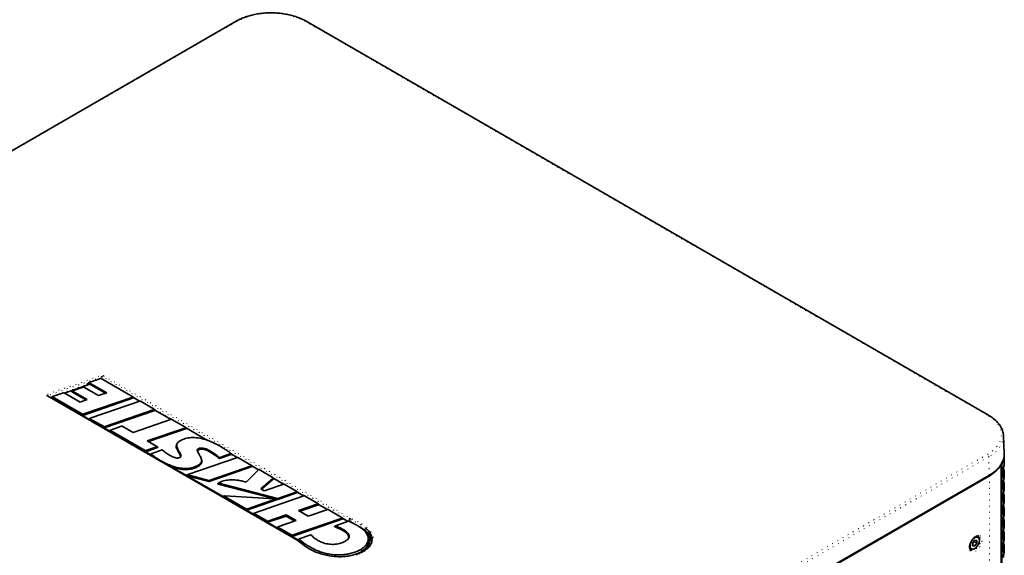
# Model space of a CAD drawing. Header units: millimetres. Extents: x 0 to 1118, y 0 to 864.
# Tile 123 of 250: x 182 to 303, y 716 to 782. Entities that reach past the tile are written whole.
import ezdxf

# ---------------------------------------------------------------- set-up
doc = ezdxf.new("R2010")
doc.units = ezdxf.units.MM
doc.linetypes.add('DOT2', pattern=[0.635, 0, -0.635])

msp = doc.modelspace()

# ---------------------------------------------------------------- linework, layer by layer
at = {"color": 7, "linetype": 'Continuous', "lineweight": 35}
for p, q in [((208.344, 782.03), (116.688, 729.119)), ((300.915, 733.556), (216.946, 782.03)), ((191.676, 738.071), (190.275, 737.586)), ((195.629, 735.818), (191.733, 738.067)), ((187.221, 736.277), (190.343, 737.357)), ((189.533, 737.014), (188.215, 736.558)), ((191.417, 735.954), (189.589, 737.009)), ((190.011, 737.376), (190.011, 737.315)), ((190.135, 737.293), (190.026, 737.356)), ((190.077, 737.265), (190.026, 737.294)), ((190.035, 737.401), (190.139, 737.437)), ((190.256, 737.574), (190.093, 737.382)), ((190.187, 737.303), (190.103, 737.352)), ((190.135, 737.293), (190.142, 737.288)), ((190.266, 737.544), (192.423, 736.299)), ((190.343, 737.357), (192.267, 736.246)), ((215.953, 718.119), (185.132, 735.911)), ((185.555, 735.667), (185.607, 735.685)), ((185.724, 735.823), (185.58, 735.652)), ((185.734, 735.792), (189.431, 733.659)), ((187.116, 736.309), (185.743, 735.834)), ((189.142, 735.168), (187.173, 736.305)), ((188.196, 736.546), (188.114, 736.45)), ((188.125, 736.419), (189.86, 735.418)), ((188.206, 736.516), (190.015, 735.471)), ((190.015, 735.471), (189.142, 735.168)), ((189.48, 733.516), (195.701, 735.668)), ((189.487, 733.655), (195.62, 735.776)), ((192.423, 736.299), (191.417, 735.954)), ((195.721, 735.701), (195.64, 735.808)), ((195.718, 735.706), (196.471, 735.271)), ((196.506, 735.283), (190.373, 733.162)), ((192.124, 732.132), (198.256, 734.254)), ((198.265, 734.296), (196.562, 735.279)), ((198.357, 734.179), (198.276, 734.287)), ((190.282, 733.024), (189.423, 733.52)), ((190.353, 733.15), (190.272, 733.054)), ((190.364, 733.12), (192.067, 732.137)), ((192.116, 731.994), (198.337, 734.146)), ((200.392, 733.04), (195.669, 731.406)), ((198.353, 734.184), (200.357, 733.028)), ((192.789, 731.577), (192.06, 731.998)), ((194.257, 732.192), (192.879, 731.715)), ((195.669, 731.406), (194.314, 732.188)), ((197.41, 730.399), (202.141, 732.011)), ((197.558, 730.314), (202.223, 731.903)), ((202.15, 732.053), (200.448, 733.036)), ((202.243, 731.936), (202.161, 732.044)), ((202.239, 731.941), (204.829, 730.446)), ((192.86, 731.703), (192.778, 731.607)), ((192.87, 731.673), (197.167, 729.193)), ((302.762, 731.112), (302.768, 731.024)), ((302.862, 728.823), (302.768, 731.024)), ((197.215, 729.05), (198.682, 729.557)), ((197.223, 729.189), (198.6, 729.665)), ((198.609, 729.707), (197.41, 730.399)), ((198.702, 729.59), (198.62, 729.698)), ((201.094, 730.066), (201.046, 729.972)), ((197.715, 728.733), (197.159, 729.054)), ((197.715, 728.733), (197.692, 728.66)), ((199.24, 729.268), (197.893, 728.8)), ((208.498, 728.36), (202.39, 726.248)), ((203.995, 728.376), (203.946, 728.469)), ((206.305, 728.203), (207.751, 728.705)), ((206.323, 728.346), (207.68, 728.817)), ((207.771, 728.737), (207.7, 728.849)), ((207.761, 728.753), (208.463, 728.348)), ((210.257, 727.373), (208.554, 728.356)), ((302.864, 727.661), (302.864, 728.633)), ((200.357, 727.208), (200.338, 727.133)), ((200.357, 727.208), (200.353, 727.209)), ((202.259, 726.109), (200.357, 727.208)), ((203.697, 727.261), (203.661, 727.383)), ((205.011, 725.52), (210.248, 727.331)), ((205.014, 725.385), (210.329, 727.224)), ((210.349, 727.256), (210.268, 727.364)), ((210.345, 727.261), (211.083, 726.835)), ((302.473, 727.376), (302.373, 727.388)), ((302.473, 727.376), (302.473, 681.701)), ((302.481, 727.524), (302.557, 727.515)), ((302.557, 681.839), (302.557, 727.515)), ((202.37, 726.237), (202.261, 726.131)), ((206.736, 723.525), (202.282, 726.096)), ((202.286, 726.095), (204.971, 725.384)), ((202.394, 726.201), (204.968, 725.518)), ((209.375, 673.27), (301.034, 726.183)), ((209.575, 673.283), (301.034, 726.081)), ((211.091, 726.843), (209.591, 725.308)), ((212.894, 725.851), (211.164, 726.849)), ((211.37, 724.494), (212.899, 725.817)), ((212.969, 725.743), (212.904, 725.841)), ((302.758, 726.744), (302.759, 726.75)), ((302.759, 726.018), (302.759, 726.75)), ((302.775, 726.728), (302.763, 726.858)), ((302.864, 726.13), (302.864, 726.419)), ((206.112, 725.074), (213.422, 723.177)), ((206.205, 725.184), (213.419, 723.312)), ((211.477, 724.432), (212.964, 725.719)), ((214.217, 725.059), (211.786, 724.254)), ((212.966, 725.748), (214.181, 725.047)), ((215.812, 724.166), (214.273, 725.055)), ((302.758, 725.213), (302.759, 725.219)), ((302.759, 724.487), (302.759, 725.219)), ((302.775, 725.197), (302.763, 725.327)), ((302.864, 724.599), (302.864, 724.888)), ((206.865, 723.629), (206.728, 723.565)), ((206.873, 723.589), (209.622, 722.003)), ((213.121, 723.245), (206.911, 723.635)), ((216.698, 723.626), (210.557, 721.51)), ((211.786, 724.254), (211.37, 724.494)), ((213.462, 723.313), (215.803, 724.124)), ((213.465, 723.178), (215.885, 724.016)), ((215.905, 724.049), (215.823, 724.157)), ((215.901, 724.054), (216.663, 723.614)), ((218.391, 722.678), (216.755, 723.622)), ((302.758, 723.682), (302.759, 723.688)), ((302.759, 722.956), (302.759, 723.688)), ((302.775, 723.666), (302.763, 723.796)), ((302.864, 723.068), (302.864, 723.357)), ((209.671, 721.86), (213.295, 723.113)), ((209.678, 721.999), (213.14, 723.195)), ((213.316, 723.153), (213.161, 723.235)), ((216.021, 721.809), (218.382, 722.636)), ((216.168, 721.724), (218.463, 722.528)), ((218.483, 722.561), (218.402, 722.668)), ((218.479, 722.566), (219.583, 721.929)), ((302.758, 722.151), (302.759, 722.157)), ((302.759, 721.425), (302.759, 722.157)), ((302.775, 722.135), (302.763, 722.265)), ((210.466, 721.372), (209.614, 721.864)), ((210.537, 721.498), (210.456, 721.402)), ((210.548, 721.468), (212.193, 720.518)), ((212.241, 720.376), (214.489, 721.143)), ((212.249, 720.514), (214.497, 721.281)), ((214.489, 721.143), (214.497, 721.281)), ((214.489, 721.143), (215.559, 720.525)), ((214.497, 721.281), (215.715, 720.578)), ((217.223, 721.115), (216.021, 721.809)), ((219.618, 721.941), (217.223, 721.115)), ((221.403, 720.938), (219.674, 721.937)), ((221.496, 720.821), (221.414, 720.929)), ((302.864, 721.537), (302.864, 721.826)), ((213.396, 719.68), (212.185, 720.38)), ((213.468, 719.807), (213.386, 719.71)), ((213.478, 719.776), (215.205, 718.779)), ((215.715, 720.578), (213.487, 719.818)), ((215.254, 718.636), (221.476, 720.789)), ((215.262, 718.775), (221.394, 720.897)), ((222.184, 720.502), (220.587, 719.948)), ((221.492, 720.826), (221.97, 720.55)), ((221.97, 720.55), (222.105, 720.492)), ((222.291, 720.475), (222.294, 720.738)), ((302.758, 720.62), (302.759, 720.626)), ((302.759, 719.894), (302.759, 720.626)), ((302.775, 720.604), (302.763, 720.734)), ((302.864, 720.006), (302.864, 720.295)), ((216.091, 718.125), (215.198, 718.64)), ((217.54, 718.814), (216.092, 718.324)), ((224.536, 718.739), (224.44, 718.925)), ((299.631, 718.591), (299.505, 718.663)), ((302.758, 719.089), (302.759, 719.095)), ((302.759, 718.363), (302.759, 719.095)), ((302.775, 719.073), (302.763, 719.202)), ((302.864, 718.475), (302.864, 718.764)), ((216.663, 717.572), (215.958, 718.115)), ((216.072, 718.312), (215.998, 718.219)), ((216.091, 718.125), (216.004, 718.192)), ((216.091, 718.125), (216.062, 718.035)), ((216.078, 718.285), (216.844, 717.695)), ((216.815, 717.472), (216.663, 717.575)), ((216.779, 717.496), (216.844, 717.695)), ((224.746, 718.058), (224.746, 718.16)), ((299.238, 718.161), (298.972, 717.831)), ((298.972, 717.768), (299.149, 717.988)), ((298.972, 717.831), (298.972, 717.478)), ((298.972, 717.607), (299.238, 717.454)), ((298.972, 717.478), (299.238, 717.454)), ((299.149, 717.988), (299.149, 718.051)), ((299.149, 717.988), (299.503, 717.784)), ((299.503, 718.137), (299.238, 718.161)), ((299.238, 717.454), (299.503, 717.784)), ((299.503, 717.784), (299.503, 718.137)), ((299.812, 718.139), (299.812, 718.19)), ((302.758, 717.558), (302.759, 717.564)), ((302.759, 716.832), (302.759, 717.564)), ((302.775, 717.542), (302.763, 717.671)), ((223.827, 716.813), (223.756, 717.059)), ((298.628, 717.149), (298.756, 717.075)), ((299.193, 717.119), (299.238, 717.144)), ((302.864, 716.944), (302.864, 717.233))]:
    msp.add_line(p, q, dxfattribs=at)
at = {"color": 7, "linetype": 'DOT2', "lineweight": 18}
for p, q in [((208.469, 782.018), (116.817, 729.108)), ((300.79, 733.544), (216.821, 782.018)), ((185.119, 736.137), (191.732, 738.424)), ((191.796, 738.262), (185.184, 735.975)), ((191.799, 738.029), (191.796, 738.262)), ((191.953, 737.94), (191.954, 737.949)), ((191.954, 737.949), (191.958, 738.251)), ((191.954, 737.949), (205.131, 730.342)), ((222.294, 720.738), (191.958, 738.251)), ((192.047, 738.402), (222.376, 720.893)), ((185.41, 735.751), (190.011, 737.342)), ((190.069, 737.27), (187.213, 736.282)), ((190.026, 737.356), (190.026, 737.294)), ((190.266, 737.544), (190.103, 737.352)), ((190.135, 737.285), (190.135, 737.293)), ((215.886, 718.115), (185.07, 735.905)), ((185.185, 735.881), (185.184, 735.975)), ((185.657, 735.744), (185.51, 735.693)), ((185.734, 735.792), (185.604, 735.639)), ((188.206, 736.516), (188.125, 736.419)), ((195.701, 735.668), (195.62, 735.776)), ((198.337, 734.146), (198.256, 734.254)), ((189.423, 733.52), (189.431, 733.659)), ((189.487, 733.655), (189.48, 733.516)), ((190.364, 733.12), (190.282, 733.024)), ((192.06, 731.998), (192.067, 732.137)), ((192.124, 732.132), (192.116, 731.994)), ((202.223, 731.903), (202.141, 732.011)), ((192.87, 731.673), (192.789, 731.577)), ((198.682, 729.557), (198.6, 729.665)), ((197.159, 729.054), (197.167, 729.193)), ((197.223, 729.189), (197.215, 729.05)), ((207.665, 728.88), (222.18, 720.5)), ((209.138, 675.812), (300.79, 728.722)), ((300.967, 728.423), (209.31, 675.511)), ((301.034, 726.183), (300.967, 728.423)), ((198.983, 727.915), (199.005, 727.99)), ((210.329, 727.224), (210.248, 727.331)), ((202.394, 726.201), (202.286, 726.095)), ((212.964, 725.719), (212.899, 725.817)), ((301.034, 726.081), (300.947, 726.133)), ((301.034, 680.406), (301.034, 726.081)), ((302.758, 726.012), (302.758, 726.744)), ((302.758, 726.012), (302.759, 726.018)), ((204.971, 725.384), (204.968, 725.518)), ((205.011, 725.52), (205.014, 725.385)), ((302.758, 724.481), (302.758, 725.213)), ((206.873, 723.589), (206.736, 723.525)), ((215.885, 724.016), (215.803, 724.124)), ((302.758, 724.481), (302.759, 724.487)), ((302.758, 722.95), (302.758, 723.682)), ((213.295, 723.113), (213.14, 723.195)), ((213.422, 723.177), (213.419, 723.312)), ((213.462, 723.313), (213.465, 723.178)), ((218.463, 722.528), (218.382, 722.636)), ((302.758, 722.95), (302.759, 722.956)), ((302.758, 721.419), (302.758, 722.151)), ((209.614, 721.864), (209.622, 722.003)), ((209.678, 721.999), (209.671, 721.86)), ((210.548, 721.468), (210.466, 721.372)), ((302.758, 721.419), (302.759, 721.425)), ((212.185, 720.38), (212.193, 720.518)), ((212.249, 720.514), (212.241, 720.376)), ((213.478, 719.776), (213.396, 719.68)), ((221.476, 720.789), (221.394, 720.897)), ((222.548, 720.628), (222.294, 720.738)), ((222.376, 720.893), (222.623, 720.786)), ((222.545, 720.355), (222.548, 720.628)), ((223.696, 719.732), (223.7, 720.034)), ((302.758, 719.888), (302.758, 720.62)), ((302.758, 719.888), (302.759, 719.894)), ((215.198, 718.64), (215.205, 718.779)), ((215.262, 718.775), (215.254, 718.636)), ((221.636, 719.272), (221.671, 719.395)), ((302.758, 718.357), (302.758, 719.089)), ((216.589, 717.573), (215.886, 718.115)), ((216.078, 718.285), (216.004, 718.192)), ((216.759, 717.472), (216.589, 717.573)), ((302.758, 718.357), (302.759, 718.363)), ((302.758, 716.826), (302.758, 717.558)), ((302.758, 716.826), (302.759, 716.832))]:
    msp.add_line(p, q, dxfattribs=at)
at = {"color": 7, "linetype": 'Continuous', "lineweight": 35, "flags": 128}
for points in [[(190.035, 737.401), (190.026, 737.397), (190.019, 737.392), (190.014, 737.386), (190.011, 737.38), (190.011, 737.373), (190.014, 737.367), (190.019, 737.361), (190.026, 737.356)], [(203.709, 729.281), (203.701, 729.306), (203.672, 729.403)], [(301.034, 726.183), (301.534, 726.509), (301.963, 726.868), (302.314, 727.254), (302.581, 727.661), (302.762, 728.084), (302.853, 728.517), (302.862, 728.823)], [(299.812, 718.139), (299.781, 718.337), (299.691, 718.477), (299.552, 718.544), (299.379, 718.532), (299.19, 718.441), (299.007, 718.282), (298.848, 718.071), (298.732, 717.832), (298.671, 717.59), (298.671, 717.371), (298.732, 717.2), (298.848, 717.095), (299.007, 717.067), (299.19, 717.119), (299.379, 717.246), (299.552, 717.434), (299.691, 717.662), (299.781, 717.906), (299.812, 718.139)], [(299.193, 717.119), (299.142, 717.092), (298.945, 717.035), (298.774, 717.066), (298.649, 717.179), (298.61, 717.258)]]:
    msp.add_lwpolyline(points, dxfattribs=at)
at = {"color": 7, "linetype": 'DOT2', "lineweight": 18, "flags": 128}
for points in [[(185.07, 735.905), (185.033, 735.931), (185.008, 735.962), (184.996, 735.994), (184.996, 736.028), (185.01, 736.061), (185.036, 736.091), (185.073, 736.117), (185.119, 736.137)], [(300.79, 728.722), (301.3, 729.057), (301.729, 729.428), (302.071, 729.828), (302.319, 730.251), (302.47, 730.688), (302.52, 731.133), (302.47, 731.578), (302.319, 732.015), (302.071, 732.438), (301.729, 732.838), (301.3, 733.209), (300.79, 733.544)], [(302.768, 731.024), (302.759, 730.721), (302.669, 730.295), (302.491, 729.879), (302.228, 729.477), (301.882, 729.098), (301.46, 728.744), (300.967, 728.423)], [(205.045, 729.072), (205.052, 729.096), (205.08, 729.195)], [(298.567, 717.278), (298.599, 717.555), (298.693, 717.846), (298.841, 718.129), (299.031, 718.38), (299.248, 718.578), (299.474, 718.709), (299.691, 718.761), (299.881, 718.729), (300.029, 718.617), (300.123, 718.434), (300.155, 718.195), (300.123, 717.918), (300.029, 717.626), (299.881, 717.343), (299.691, 717.093), (299.474, 716.894), (299.248, 716.763), (299.031, 716.712), (298.841, 716.743), (298.693, 716.855), (298.599, 717.038), (298.567, 717.278)], [(298.772, 716.924), (298.835, 716.895), (299.017, 716.879), (299.222, 716.943), (299.431, 717.083), (299.627, 717.284), (299.792, 717.531), (299.91, 717.8), (299.972, 718.068), (299.972, 718.311), (299.91, 718.507), (299.792, 718.639), (299.762, 718.657)]]:
    msp.add_lwpolyline(points, dxfattribs=at)
at = {"color": 7, "linetype": 'DOT2', "lineweight": 18}
for centre, radius, start, end in [((212.645, 773.958), 9.078, 62.60967, 117.39033), ((208.396, 781.922), 0.12, 52.88828, 115.80126), ((216.894, 781.922), 0.12, 64.19874, 127.11172), ((191.863, 738.043), 0.404, 62.93891, 108.90918), ((191.543, 738.256), 0.253, 1.47397, 41.73885), ((191.864, 738.066), 0.208, 62.93891, 108.90918), ((191.876, 737.81), 0.16, 60.95229, 79.12886), ((192.15, 738.24), 0.193, 122.65226, 176.77035), ((185.106, 735.857), 0.0601, 64.12837, 127.18209), ((184.93, 735.969), 0.253, 1.47397, 41.73885), ((185.199, 735.894), 0.0825, 100.74082, 163.11437), ((300.863, 733.448), 0.12, 64.18256, 127.11333), ((300.582, 728.397), 0.386, 3.84994, 57.3049), ((302.746, 725.929), 0.0625, 6.20556, 88.20655), ((302.746, 724.398), 0.0625, 6.20556, 88.20655), ((302.746, 722.867), 0.0625, 6.20556, 88.20655), ((302.746, 721.336), 0.0625, 6.20556, 88.20655), ((222.769, 720.619), 0.221, 131.22213, 177.83127), ((302.746, 719.805), 0.0625, 6.20556, 88.20655), ((302.746, 718.274), 0.0625, 6.20556, 88.20655), ((302.746, 716.743), 0.0625, 6.20556, 88.20655)]:
    msp.add_arc(centre, radius, start, end, dxfattribs=at)
at = {"color": 7, "linetype": 'Continuous', "lineweight": 35}
for centre, radius, start, end in [((190.036, 737.317), 0.0245, 184.84753, 246.47261), ((299.451, 718.261), 0.368, 348.91884, 103.60719)]:
    msp.add_arc(centre, radius, start, end, dxfattribs=at)
for centre, major_axis, ratio, start_param, end_param in [((191.699, 738.042), (0.0501, 0.0016), 0.6457556, 0.8056856, 2.0195766), ((189.556, 736.985), (0.0501, 0.0016), 0.6457669, 0.8057108, 2.0197395), ((190.148, 737.37), (0.0597, -0.0017), 0.4844275, 2.7719243, 3.8720169), ((190.311, 737.562), (0.0597, -0.0017), 0.4844275, 2.2324504, 3.8720169), ((185.779, 735.811), (0.0597, -0.0017), 0.4844253, 2.2324283, 3.8720193), ((187.139, 736.281), (0.0501, 0.0016), 0.6457535, 0.8056808, 2.0195459), ((188.17, 736.438), (0.0597, -0.0017), 0.4844393, 2.7719471, 3.8720044), ((188.251, 736.534), (0.0597, -0.0017), 0.4844393, 2.2325672, 3.8720044), ((195.584, 735.8), (0.0597, -0.0017), 0.4844304, 5.3740718, 7.0136065), ((195.665, 735.692), (0.0597, -0.0017), 0.4844304, 5.3740718, 6.6528481), ((196.528, 735.254), (0.0501, 0.0016), 0.6457509, 0.8056752, 2.0195093), ((198.22, 734.278), (0.0597, -0.0017), 0.4844431, 5.3741966, 7.0135932), ((189.457, 733.544), (0.0501, 0.0016), 0.6457584, 3.9472845, 5.1612094), ((189.465, 733.683), (0.0501, 0.0016), 0.6457584, 3.9472845, 5.1612094), ((190.327, 733.042), (0.0597, -0.0017), 0.4844226, 2.7719148, 3.8720221), ((190.409, 733.138), (0.0597, -0.0017), 0.4844226, 2.2324021, 3.8720221), ((198.301, 734.17), (0.0597, -0.0017), 0.4844431, 5.3741966, 6.6528236), ((200.414, 733.011), (0.0501, 0.0016), 0.6457692, 0.8057157, 2.0197713), ((192.094, 732.022), (0.0501, 0.0016), 0.6457705, 3.9473114, 5.1613834), ((192.101, 732.161), (0.0501, 0.0016), 0.6457705, 3.9473114, 5.1613834), ((194.28, 732.164), (0.0501, 0.0016), 0.6458007, 0.8057857, 2.0202242), ((202.105, 732.035), (0.0597, -0.0017), 0.4839193, 5.3690529, 7.014147), ((202.187, 731.927), (0.0597, -0.0017), 0.4839193, 5.3690529, 6.6538352), ((192.834, 731.595), (0.0597, -0.0017), 0.4844746, 2.7720152, 3.8719673), ((192.915, 731.691), (0.0597, -0.0017), 0.4844746, 2.232915, 3.8719673), ((198.564, 729.689), (0.0597, -0.0017), 0.4844282, 5.3740497, 7.0136089), ((198.646, 729.581), (0.0597, -0.0017), 0.4844282, 5.3740497, 6.6528524), ((197.193, 729.078), (0.0501, 0.0016), 0.6457562, 3.9472797, 5.1611786), ((197.201, 729.217), (0.0501, 0.0016), 0.6457562, 3.9472797, 5.1611786), ((208.52, 728.332), (0.0501, 0.0016), 0.6457506, 0.8056744, 2.0195044), ((210.212, 727.355), (0.0597, -0.0017), 0.4844374, 5.3741406, 7.0135992), ((210.293, 727.247), (0.0597, -0.0017), 0.4844374, 5.3741406, 6.6528346), ((202.322, 726.12), (0.0661, 0.0011), 0.4367405, 2.7079573, 3.4768266), ((202.117, 725.921), (0.161, 0.189), 0.179442, 6.0221205, 6.6104221), ((202.322, 726.12), (0.0661, 0.0011), 0.4367405, 4.0651281, 4.1374228), ((202.43, 726.226), (0.0661, 0.0011), 0.4367405, 2.2137925, 4.1374228), ((211.133, 726.823), (0.0502, -0.0033), 0.6870804, 0.9477988, 2.6091801), ((212.851, 725.832), (0.0564, 0.0009), 0.512612, 5.7335906, 6.9906442), ((204.987, 725.548), (0.05, -0.0006), 0.6342083, 4.3323873, 5.2266696), ((204.99, 725.413), (0.05, -0.0006), 0.6342083, 4.3323873, 5.2266696), ((212.916, 725.733), (0.0564, 0.0009), 0.512612, 5.7335906, 6.5989955), ((214.239, 725.03), (0.0501, 0.0017), 0.6443506, 0.8025997, 1.9993232), ((206.79, 723.538), (0.074, -0.0134), 0.4015549, 2.6260998, 3.9833436), ((206.927, 723.602), (0.074, -0.0134), 0.4015549, 1.8542632, 3.9833436), ((215.767, 724.148), (0.0597, -0.0017), 0.4844847, 5.3746072, 7.0135494), ((215.849, 724.04), (0.0597, -0.0017), 0.4844847, 5.3746072, 6.6527433), ((216.721, 723.597), (0.0501, 0.0016), 0.6456322, 0.8054119, 2.0178039), ((213.093, 723.215), (0.0796, 0.007), 0.3651655, 5.3119169, 7.4592576), ((213.248, 723.133), (0.0796, 0.007), 0.3651655, 5.3119169, 6.7942015), ((213.438, 723.341), (0.05, -0.0006), 0.6339285, 4.3409162, 5.2285258), ((213.441, 723.206), (0.05, -0.0006), 0.6339285, 4.3409162, 5.2285258), ((218.346, 722.66), (0.0596, -0.0016), 0.4848438, 5.378167, 7.0131722), ((218.427, 722.552), (0.0596, -0.0016), 0.4848438, 5.378167, 6.6520497), ((209.648, 721.888), (0.0501, 0.0016), 0.6457381, 3.9472393, 5.1609173), ((209.656, 722.027), (0.0501, 0.0016), 0.6457381, 3.9472393, 5.1609173), ((210.511, 721.39), (0.0597, -0.0017), 0.4842985, 2.7716751, 3.872153), ((210.593, 721.486), (0.0597, -0.0017), 0.4842985, 2.2311789, 3.872153), ((219.64, 721.912), (0.0501, 0.0016), 0.6456355, 0.8054191, 2.0178504), ((221.358, 720.92), (0.0597, -0.0017), 0.4844349, 5.3741157, 7.0136018), ((212.219, 720.404), (0.0501, 0.0016), 0.6453155, 3.9463042, 5.1548396), ((212.227, 720.543), (0.0501, 0.0016), 0.6453155, 3.9463042, 5.1548396), ((213.441, 719.698), (0.0597, -0.0017), 0.4839739, 2.7710483, 3.8724964), ((213.523, 719.794), (0.0597, -0.0017), 0.4839739, 2.2279947, 3.8724964), ((221.44, 720.812), (0.0597, -0.0017), 0.4844349, 5.3741157, 6.6528395), ((222.376, 720.791), (0.056, 0.112), 0.535813, 0.7549806, 2.3083237), ((215.232, 718.665), (0.0501, 0.0016), 0.6457627, 3.9472939, 5.1612706), ((215.239, 718.804), (0.0501, 0.0016), 0.6457627, 3.9472939, 5.1612706), ((215.886, 718.013), (0.07, 0.104), 0.616897, 6.2421058, 7.1095817), ((216.052, 718.206), (0.0582, -0.0024), 0.4982201, 2.7920747, 3.7546755), ((216.127, 718.3), (0.0582, -0.0024), 0.4982201, 2.2275114, 3.7546755)]:
    msp.add_ellipse(centre, major_axis=major_axis, ratio=ratio, start_param=start_param, end_param=end_param, dxfattribs=at)
for points, knots in [([(216.946, 782.03), (216.857, 782.08), (216.597, 782.225), (216.127, 782.437), (215.527, 782.65), (214.891, 782.822), (214.226, 782.949), (213.542, 783.032), (212.846, 783.068), (212.148, 783.058), (211.456, 783.002), (210.779, 782.901), (210.126, 782.754), (209.504, 782.565), (208.933, 782.339), (208.556, 782.151), (208.37, 782.045), (208.344, 782.03)], [0, 0, 0, 0, 0.0388151, 0.1123015, 0.1857462, 0.2591237, 0.3324363, 0.405698, 0.4789284, 0.5521492, 0.6253815, 0.6986426, 0.771956, 0.8453448, 0.9188296, 0.9885359, 1, 1, 1, 1]), ([(185.132, 735.911), (185.126, 735.915), (185.116, 735.922), (185.116, 735.922), (185.117, 735.922)], [0, 0, 0, 0, 0.5700912, 1, 1, 1, 1]), ([(302.757, 731.119), (302.757, 731.139), (302.756, 731.297), (302.678, 731.593), (302.521, 731.998), (302.281, 732.388), (301.971, 732.76), (301.589, 733.108), (301.227, 733.37), (300.989, 733.512), (300.915, 733.556)], [0, 0, 0, 0, 0.0206663, 0.1696638, 0.319013, 0.4696704, 0.6219876, 0.7757377, 0.9304152, 1, 1, 1, 1]), ([(206.286, 729.779), (206.13, 729.866), (205.757, 730.073), (205.111, 730.367), (204.319, 730.634), (203.478, 730.795), (202.628, 730.799), (201.932, 730.649), (201.588, 730.472), (201.441, 730.397)], [0, 0, 0, 0, 0.1166514, 0.2799883, 0.4428959, 0.6108254, 0.7522839, 0.8944517, 1, 1, 1, 1]), ([(201.06, 729.971), (201.027, 729.889), (200.933, 729.655), (201.074, 729.326), (201.256, 729.009), (201.408, 728.764), (201.516, 728.565), (201.516, 728.45), (201.516, 728.416)], [0, 0, 0, 0, 0.1565758, 0.4468699, 0.6135219, 0.7863545, 0.9362884, 1, 1, 1, 1]), ([(201.441, 730.397), (201.324, 730.314), (201.09, 730.146), (200.997, 729.773), (201.138, 729.387), (201.354, 729.046), (201.514, 728.772), (201.585, 728.585), (201.553, 728.443), (201.492, 728.382), (201.451, 728.356), (201.445, 728.352)], [0, 0, 0, 0, 0.1463265, 0.2936298, 0.5028863, 0.6888138, 0.7969061, 0.9056641, 0.9508188, 0.9921525, 1, 1, 1, 1]), ([(203.661, 727.383), (203.786, 727.473), (204.037, 727.652), (204.111, 727.969), (204.055, 728.24), (203.932, 728.513), (203.769, 728.769), (203.621, 729.02), (203.553, 729.191), (203.576, 729.318), (203.627, 729.374), (203.664, 729.398), (203.672, 729.403)], [0, 0, 0, 0, 0.1584687, 0.3180484, 0.4296282, 0.5415801, 0.7126539, 0.8131824, 0.9142723, 0.954512, 0.9904079, 1, 1, 1, 1]), ([(203.672, 729.403), (203.727, 729.429), (203.835, 729.48), (204.058, 729.509), (204.343, 729.49), (204.711, 729.389), (204.944, 729.266), (205.08, 729.195)], [0, 0, 0, 0, 0.1300359, 0.2571279, 0.4135294, 0.6581003, 1, 1, 1, 1]), ([(207.695, 728.854), (207.577, 728.948), (207.331, 729.142), (206.852, 729.447), (206.493, 729.657), (206.286, 729.779)], [0, 0, 0, 0, 0.2814734, 0.5845475, 1, 1, 1, 1]), ([(198.265, 728.33), (198.183, 728.39), (197.998, 728.524), (197.816, 728.658), (197.715, 728.733)], [0, 0, 0, 0, 0.44571921, 1, 1, 1, 1]), ([(197.806, 728.666), (197.803, 728.669), (197.796, 728.674), (197.794, 728.684), (197.796, 728.691), (197.799, 728.693), (197.799, 728.694)], [0, 0, 0, 0, 0.3269085, 0.6551409, 0.9557556, 1, 1, 1, 1]), ([(197.874, 728.788), (197.873, 728.787), (197.848, 728.756), (197.823, 728.724), (197.799, 728.694)], [0, 0, 0, 0, 0.0319246, 1, 1, 1, 1]), ([(197.806, 728.666), (197.913, 728.586), (198.068, 728.47), (198.229, 728.357), (198.279, 728.322)], [0, 0, 0, 0, 0.6900507, 1, 1, 1, 1]), ([(197.893, 728.8), (197.889, 728.798), (197.88, 728.794), (197.872, 728.786), (197.869, 728.777), (197.872, 728.768), (197.878, 728.763), (197.881, 728.761)], [0, 0, 0, 0, 0.2079676, 0.4167752, 0.6080617, 0.7902651, 1, 1, 1, 1]), ([(197.881, 728.761), (198.002, 728.67), (198.242, 728.493), (198.607, 728.231), (198.872, 728.07), (199.005, 727.99)], [0, 0, 0, 0, 0.3404809, 0.6697913, 1, 1, 1, 1]), ([(199.304, 729.258), (199.301, 729.261), (199.294, 729.266), (199.28, 729.271), (199.265, 729.272), (199.251, 729.271), (199.244, 729.269), (199.24, 729.268)], [0, 0, 0, 0, 0.2208152, 0.4423622, 0.6490855, 0.8499838, 1, 1, 1, 1]), ([(200.141, 728.632), (199.995, 728.724), (199.763, 728.872), (199.494, 729.086), (199.365, 729.203), (199.304, 729.258)], [0, 0, 0, 0, 0.47253765, 0.75263471, 1, 1, 1, 1]), ([(201.445, 728.352), (201.406, 728.332), (201.332, 728.296), (201.192, 728.273), (201.017, 728.277), (200.782, 728.329), (200.514, 728.432), (200.297, 728.543), (200.176, 728.612), (200.141, 728.632)], [0, 0, 0, 0, 0.0985717, 0.1875769, 0.276246, 0.4364076, 0.6691964, 0.9031637, 1, 1, 1, 1]), ([(203.712, 728.861), (203.704, 728.875), (203.659, 728.952), (203.614, 729.06), (203.616, 729.175), (203.648, 729.239), (203.689, 729.268), (203.709, 729.281)], [0, 0, 0, 0, 0.1014619, 0.5562742, 0.7463989, 0.882921, 1, 1, 1, 1]), ([(203.697, 727.261), (203.831, 727.358), (204.081, 727.539), (204.159, 727.854), (204.112, 728.116), (204.048, 728.281), (203.998, 728.366), (203.993, 728.375)], [0, 0, 0, 0, 0.3081923, 0.5746998, 0.7746187, 0.9751977, 1, 1, 1, 1]), ([(203.709, 729.281), (203.75, 729.301), (203.841, 729.345), (204.032, 729.376), (204.289, 729.365), (204.657, 729.275), (204.894, 729.151), (205.045, 729.072)], [0, 0, 0, 0, 0.105526, 0.2305295, 0.3767174, 0.6044544, 1, 1, 1, 1]), ([(205.045, 729.072), (205.193, 728.982), (205.5, 728.796), (205.909, 728.513), (206.136, 728.307), (206.24, 728.213)], [0, 0, 0, 0, 0.3384462, 0.6965359, 1, 1, 1, 1]), ([(205.08, 729.195), (205.229, 729.104), (205.524, 728.926), (205.926, 728.648), (206.15, 728.451), (206.259, 728.355)], [0, 0, 0, 0, 0.3453311, 0.6839349, 1, 1, 1, 1]), ([(206.305, 728.203), (206.3, 728.202), (206.29, 728.199), (206.274, 728.199), (206.259, 728.202), (206.247, 728.207), (206.243, 728.211), (206.24, 728.213)], [0, 0, 0, 0, 0.2177959, 0.436344, 0.6395575, 0.8362662, 1, 1, 1, 1]), ([(206.259, 728.355), (206.262, 728.353), (206.268, 728.348), (206.282, 728.343), (206.297, 728.341), (206.311, 728.342), (206.319, 728.345), (206.323, 728.346)], [0, 0, 0, 0, 0.218842, 0.4384305, 0.6428348, 0.8409785, 1, 1, 1, 1]), ([(207.68, 728.817), (207.685, 728.819), (207.694, 728.823), (207.702, 728.831), (207.704, 728.84), (207.702, 728.848), (207.697, 728.852), (207.695, 728.854)], [0, 0, 0, 0, 0.2168909, 0.4345405, 0.636703, 0.8321852, 1, 1, 1, 1]), ([(207.77, 728.737), (207.771, 728.736), (207.774, 728.732), (207.774, 728.725), (207.77, 728.716), (207.762, 728.71), (207.754, 728.707), (207.751, 728.705)], [0, 0, 0, 0, 0.0831694, 0.3396116, 0.5781161, 0.8090451, 1, 1, 1, 1]), ([(302.557, 727.515), (302.634, 727.674), (302.789, 727.992), (302.88, 728.462), (302.851, 728.765), (302.838, 728.903)], [0, 0, 0, 0, 0.3524795, 0.7049589, 1, 1, 1, 1]), ([(199.005, 727.99), (199.16, 727.903), (199.522, 727.702), (200.137, 727.416), (200.876, 727.157), (201.656, 726.995), (202.446, 726.98), (203.139, 727.118), (203.492, 727.298), (203.661, 727.383)], [0, 0, 0, 0, 0.12070669, 0.28085533, 0.44058911, 0.60249665, 0.73852876, 0.87519246, 1, 1, 1, 1]), ([(200.353, 727.209), (200.514, 727.154), (200.931, 727.01), (201.634, 726.865), (202.445, 726.848), (203.159, 726.988), (203.523, 727.172), (203.697, 727.261)], [0, 0, 0, 0, 0.15424095, 0.39934541, 0.60446148, 0.81053556, 1, 1, 1, 1]), ([(302.758, 726.744), (302.758, 726.764), (302.759, 726.813), (302.766, 726.907), (302.778, 727.012), (302.793, 727.109), (302.803, 727.155), (302.808, 727.179)], [0, 0, 0, 0, 0.1417171, 0.3556598, 0.5698457, 0.7847025, 1, 1, 1, 1]), ([(302.808, 727.179), (302.842, 727.328), (302.878, 727.489), (302.862, 727.65), (302.861, 727.661)], [0, 0, 0, 0, 0.9319978, 1, 1, 1, 1]), ([(302.765, 725.917), (302.764, 725.923), (302.759, 725.943), (302.758, 725.984), (302.758, 726.012)], [0, 0, 0, 0, 0.3098109, 1, 1, 1, 1]), ([(302.767, 725.921), (302.767, 725.921), (302.767, 725.92), (302.766, 725.923), (302.765, 725.93), (302.765, 725.931)], [0, 0, 0, 0, 0.1593467, 0.8647557, 1, 1, 1, 1]), ([(302.774, 726.973), (302.791, 726.93), (302.864, 726.74), (302.879, 726.39), (302.832, 726.088), (302.808, 725.936)], [0, 0, 0, 0, 0.12742312, 0.56023566, 1, 1, 1, 1]), ([(302.808, 725.648), (302.842, 725.797), (302.878, 725.958), (302.862, 726.119), (302.861, 726.13)], [0, 0, 0, 0, 0.9319978, 1, 1, 1, 1]), ([(206.112, 725.074), (206.106, 725.076), (206.096, 725.079), (206.085, 725.087), (206.082, 725.096), (206.083, 725.103), (206.086, 725.107), (206.087, 725.109)], [0, 0, 0, 0, 0.2459088, 0.4934984, 0.7038825, 0.8902092, 1, 1, 1, 1]), ([(206.18, 725.219), (206.176, 725.213), (206.144, 725.177), (206.113, 725.14), (206.087, 725.109)], [0, 0, 0, 0, 0.1497647, 1, 1, 1, 1]), ([(206.194, 725.229), (206.19, 725.226), (206.182, 725.222), (206.176, 725.213), (206.175, 725.204), (206.18, 725.196), (206.189, 725.189), (206.198, 725.186), (206.204, 725.184), (206.205, 725.184)], [0, 0, 0, 0, 0.1887411, 0.3486873, 0.509366, 0.6526891, 0.7959811, 0.9564455, 1, 1, 1, 1]), ([(206.785, 725.458), (206.691, 725.427), (206.529, 725.375), (206.335, 725.296), (206.235, 725.248), (206.194, 725.229)], [0, 0, 0, 0, 0.4539746, 0.7775316, 1, 1, 1, 1]), ([(209.591, 725.308), (209.396, 725.363), (209.035, 725.464), (208.47, 725.562), (207.849, 725.613), (207.262, 725.582), (206.907, 725.489), (206.785, 725.458)], [0, 0, 0, 0, 0.2215441, 0.411735, 0.601503, 0.8638447, 1, 1, 1, 1]), ([(302.758, 725.213), (302.758, 725.233), (302.759, 725.282), (302.766, 725.376), (302.778, 725.481), (302.793, 725.578), (302.803, 725.624), (302.808, 725.648)], [0, 0, 0, 0, 0.1417171, 0.3556598, 0.5698457, 0.7847025, 1, 1, 1, 1]), ([(302.774, 725.442), (302.791, 725.399), (302.864, 725.209), (302.879, 724.858), (302.832, 724.557), (302.808, 724.405)], [0, 0, 0, 0, 0.1274231, 0.5602357, 1, 1, 1, 1]), ([(302.808, 724.116), (302.842, 724.266), (302.878, 724.427), (302.862, 724.588), (302.861, 724.599)], [0, 0, 0, 0, 0.93199777, 1, 1, 1, 1]), ([(302.765, 724.386), (302.764, 724.392), (302.759, 724.412), (302.758, 724.453), (302.758, 724.481)], [0, 0, 0, 0, 0.3098109, 1, 1, 1, 1]), ([(302.758, 723.682), (302.758, 723.702), (302.759, 723.751), (302.766, 723.845), (302.778, 723.95), (302.793, 724.047), (302.803, 724.093), (302.808, 724.116)], [0, 0, 0, 0, 0.1417171, 0.3556598, 0.5698457, 0.7847025, 1, 1, 1, 1]), ([(302.767, 724.39), (302.767, 724.39), (302.767, 724.389), (302.766, 724.392), (302.765, 724.399), (302.765, 724.4)], [0, 0, 0, 0, 0.1593467, 0.8647557, 1, 1, 1, 1]), ([(302.774, 723.911), (302.791, 723.868), (302.864, 723.678), (302.879, 723.327), (302.832, 723.026), (302.808, 722.874)], [0, 0, 0, 0, 0.1274231, 0.5602357, 1, 1, 1, 1]), ([(302.765, 722.855), (302.764, 722.861), (302.759, 722.881), (302.758, 722.922), (302.758, 722.95)], [0, 0, 0, 0, 0.3098109, 1, 1, 1, 1]), ([(302.758, 722.151), (302.758, 722.17), (302.759, 722.22), (302.766, 722.314), (302.778, 722.419), (302.793, 722.516), (302.803, 722.562), (302.808, 722.585)], [0, 0, 0, 0, 0.1417171, 0.3556598, 0.5698457, 0.7847025, 1, 1, 1, 1]), ([(302.767, 722.859), (302.767, 722.859), (302.767, 722.858), (302.766, 722.861), (302.765, 722.868), (302.765, 722.869)], [0, 0, 0, 0, 0.1593467, 0.8647557, 1, 1, 1, 1]), ([(302.774, 722.38), (302.791, 722.337), (302.864, 722.147), (302.879, 721.796), (302.832, 721.495), (302.808, 721.343)], [0, 0, 0, 0, 0.1274231, 0.5602357, 1, 1, 1, 1]), ([(302.808, 722.585), (302.842, 722.735), (302.878, 722.896), (302.862, 723.057), (302.861, 723.068)], [0, 0, 0, 0, 0.93199777, 1, 1, 1, 1]), ([(302.765, 721.324), (302.764, 721.33), (302.759, 721.35), (302.758, 721.391), (302.758, 721.419)], [0, 0, 0, 0, 0.3098109, 1, 1, 1, 1]), ([(302.758, 720.62), (302.758, 720.639), (302.759, 720.689), (302.766, 720.783), (302.778, 720.888), (302.793, 720.985), (302.803, 721.031), (302.808, 721.054)], [0, 0, 0, 0, 0.1417171, 0.3556598, 0.5698457, 0.7847025, 1, 1, 1, 1]), ([(302.767, 721.328), (302.767, 721.327), (302.767, 721.327), (302.766, 721.33), (302.765, 721.337), (302.765, 721.338)], [0, 0, 0, 0, 0.15934665, 0.86475571, 1, 1, 1, 1]), ([(302.808, 721.054), (302.842, 721.204), (302.878, 721.365), (302.862, 721.526), (302.861, 721.537)], [0, 0, 0, 0, 0.9319978, 1, 1, 1, 1]), ([(220.489, 719.799), (220.484, 719.801), (220.475, 719.805), (220.466, 719.813), (220.463, 719.822), (220.464, 719.829), (220.468, 719.833), (220.469, 719.834)], [0, 0, 0, 0, 0.2625867, 0.4797494, 0.6980512, 0.8898986, 1, 1, 1, 1]), ([(220.568, 719.937), (220.562, 719.931), (220.529, 719.896), (220.496, 719.862), (220.469, 719.834)], [0, 0, 0, 0, 0.1754011, 1, 1, 1, 1]), ([(221.636, 719.272), (221.481, 719.359), (221.208, 719.513), (220.818, 719.686), (220.583, 719.767), (220.489, 719.799)], [0, 0, 0, 0, 0.4401988, 0.7773245, 1, 1, 1, 1]), ([(220.587, 719.948), (220.582, 719.946), (220.573, 719.942), (220.564, 719.934), (220.562, 719.925), (220.564, 719.917), (220.571, 719.91), (220.58, 719.905), (220.586, 719.903), (220.588, 719.902)], [0, 0, 0, 0, 0.1879907, 0.3442267, 0.501264, 0.6396132, 0.7767746, 0.9305896, 1, 1, 1, 1]), ([(220.588, 719.902), (220.748, 719.842), (221.024, 719.74), (221.376, 719.562), (221.573, 719.45), (221.671, 719.395)], [0, 0, 0, 0, 0.4082353, 0.7035096, 1, 1, 1, 1]), ([(222.236, 720.5), (222.231, 720.502), (222.222, 720.505), (222.207, 720.506), (222.193, 720.505), (222.186, 720.503), (222.184, 720.502)], [0, 0, 0, 0, 0.2831629, 0.5668122, 0.8416458, 1, 1, 1, 1]), ([(223.324, 719.937), (223.17, 720.024), (222.914, 720.168), (222.551, 720.355), (222.338, 720.453), (222.236, 720.5)], [0, 0, 0, 0, 0.4426026, 0.7318089, 1, 1, 1, 1]), ([(223.756, 717.059), (223.894, 717.156), (224.154, 717.341), (224.399, 717.662), (224.555, 717.986), (224.611, 718.322), (224.568, 718.656), (224.425, 718.976), (224.18, 719.304), (223.814, 719.63), (223.487, 719.835), (223.324, 719.937)], [0, 0, 0, 0, 0.1176935, 0.2218844, 0.3260975, 0.4313036, 0.5364903, 0.638179, 0.7399349, 0.8698052, 1, 1, 1, 1]), ([(223.696, 719.732), (223.859, 719.632), (224.189, 719.428), (224.576, 719.091), (224.855, 718.734), (225.049, 718.359), (225.043, 718.094), (225.04, 717.957)], [0, 0, 0, 0, 0.2073233, 0.418133, 0.6041711, 0.7951702, 1, 1, 1, 1]), ([(302.765, 719.793), (302.764, 719.799), (302.759, 719.819), (302.758, 719.859), (302.758, 719.888)], [0, 0, 0, 0, 0.3098109, 1, 1, 1, 1]), ([(302.767, 719.797), (302.767, 719.796), (302.767, 719.796), (302.766, 719.799), (302.765, 719.806), (302.765, 719.807)], [0, 0, 0, 0, 0.1593467, 0.8647557, 1, 1, 1, 1]), ([(302.774, 720.849), (302.791, 720.806), (302.864, 720.616), (302.879, 720.265), (302.832, 719.964), (302.808, 719.812)], [0, 0, 0, 0, 0.1274231, 0.5602357, 1, 1, 1, 1]), ([(302.808, 719.523), (302.842, 719.673), (302.878, 719.834), (302.862, 719.995), (302.861, 720.006)], [0, 0, 0, 0, 0.9319978, 1, 1, 1, 1]), ([(217.606, 718.801), (217.603, 718.804), (217.598, 718.81), (217.585, 718.816), (217.571, 718.818), (217.555, 718.818), (217.545, 718.816), (217.54, 718.814), (217.54, 718.814)], [0, 0, 0, 0, 0.2063204, 0.4135073, 0.6025616, 0.782034, 0.9703391, 1, 1, 1, 1]), ([(218.121, 718.321), (218.055, 718.37), (217.916, 718.473), (217.744, 718.634), (217.649, 718.748), (217.606, 718.801)], [0, 0, 0, 0, 0.3302708, 0.6904999, 1, 1, 1, 1]), ([(222.158, 718.363), (222.178, 718.42), (222.228, 718.563), (222.153, 718.812), (221.954, 719.067), (221.736, 719.207), (221.636, 719.272)], [0, 0, 0, 0, 0.17322899, 0.43733766, 0.74064757, 1, 1, 1, 1]), ([(221.671, 719.395), (221.815, 719.298), (222.102, 719.104), (222.272, 718.761), (222.25, 718.454), (222.112, 718.298), (222.048, 718.226)], [0, 0, 0, 0, 0.29537422, 0.59309906, 0.81262244, 1, 1, 1, 1]), ([(223.827, 716.813), (223.966, 716.911), (224.23, 717.097), (224.484, 717.422), (224.649, 717.753), (224.713, 718.098), (224.67, 718.44), (224.574, 718.7), (224.471, 718.835), (224.447, 718.868)], [0, 0, 0, 0, 0.1715541, 0.3272606, 0.483006, 0.6406855, 0.7983336, 0.9512792, 1, 1, 1, 1]), ([(224.272, 719.161), (224.281, 719.153), (224.415, 719.023), (224.603, 718.753), (224.754, 718.343), (224.753, 717.923), (224.598, 717.513), (224.321, 717.12), (224.016, 716.902), (223.863, 716.793)], [0, 0, 0, 0, 0.0115086, 0.1784703, 0.3405499, 0.504487, 0.6702327, 0.8345187, 1, 1, 1, 1]), ([(224.984, 717.821), (224.989, 717.985), (224.997, 718.273), (224.798, 718.671), (224.521, 719.02), (224.26, 719.259), (224.08, 719.375), (224.059, 719.389)], [0, 0, 0, 0, 0.2877477, 0.5058714, 0.7241143, 0.9667073, 1, 1, 1, 1]), ([(224.202, 716.922), (224.364, 717.041), (224.651, 717.251), (224.899, 717.613), (225.046, 717.956), (225.092, 718.312), (225.026, 718.736), (224.781, 719.164), (224.491, 719.484), (224.305, 719.617), (224.272, 719.641)], [0, 0, 0, 0, 0.1531192, 0.2718519, 0.3936916, 0.5123695, 0.6343996, 0.8261379, 0.9690078, 1, 1, 1, 1]), ([(298.832, 718.059), (298.856, 718.102), (298.927, 718.227), (299.08, 718.403), (299.269, 718.564), (299.459, 718.664), (299.622, 718.694), (299.72, 718.687), (299.756, 718.656), (299.762, 718.652)], [0, 0, 0, 0, 0.0936239, 0.2711968, 0.4475307, 0.6218731, 0.7947035, 0.9692944, 1, 1, 1, 1]), ([(302.758, 719.089), (302.758, 719.108), (302.759, 719.158), (302.766, 719.252), (302.778, 719.357), (302.793, 719.454), (302.803, 719.5), (302.808, 719.523)], [0, 0, 0, 0, 0.1417171, 0.3556598, 0.5698457, 0.7847025, 1, 1, 1, 1]), ([(302.774, 719.318), (302.791, 719.275), (302.864, 719.085), (302.879, 718.734), (302.832, 718.433), (302.808, 718.281)], [0, 0, 0, 0, 0.1274231, 0.5602357, 1, 1, 1, 1]), ([(216.661, 717.572), (216.654, 717.576), (216.639, 717.585), (216.614, 717.583), (216.596, 717.577), (216.59, 717.574), (216.589, 717.573)], [0, 0, 0, 0, 0.3551593, 0.756229, 0.9554261, 1, 1, 1, 1]), ([(224.22, 716.914), (224.003, 716.8), (223.615, 716.597), (222.959, 716.379), (222.316, 716.231), (221.637, 716.146), (220.811, 716.121), (219.935, 716.202), (219.062, 716.392), (218.327, 716.635), (217.527, 716.98), (217.05, 717.286), (216.759, 717.472)], [0, 0, 0, 0, 0.10232266, 0.18300415, 0.26365689, 0.34440847, 0.42515799, 0.55235837, 0.65152426, 0.75080101, 0.84822707, 1, 1, 1, 1]), ([(216.844, 717.695), (216.985, 717.6), (217.388, 717.329), (218.161, 716.927), (219.061, 716.609), (219.884, 716.436), (220.556, 716.362), (221.248, 716.356), (221.912, 716.422), (222.533, 716.552), (223.164, 716.751), (223.54, 716.947), (223.756, 717.059)], [0, 0, 0, 0, 0.0810251, 0.2322961, 0.3888799, 0.473337, 0.5598916, 0.6444502, 0.7318474, 0.8107424, 0.8917954, 1, 1, 1, 1]), ([(222.048, 718.226), (221.911, 718.127), (221.636, 717.93), (221.036, 717.723), (220.337, 717.629), (219.602, 717.685), (218.993, 717.853), (218.502, 718.076), (218.248, 718.239), (218.121, 718.321)], [0, 0, 0, 0, 0.1410562, 0.2825161, 0.4446469, 0.5973483, 0.7537169, 0.8766877, 1, 1, 1, 1]), ([(224.728, 718.078), (224.732, 718.007), (224.742, 717.796), (224.596, 717.451), (224.36, 717.128), (224.105, 716.889), (223.944, 716.784), (223.863, 716.732)], [0, 0, 0, 0, 0.1443062, 0.4303666, 0.7138347, 0.8567705, 1, 1, 1, 1]), ([(298.604, 717.329), (298.605, 717.367), (298.609, 717.48), (298.656, 717.69), (298.735, 717.904), (298.808, 718.021), (298.832, 718.059)], [0, 0, 0, 0, 0.1719739, 0.5050076, 0.8406035, 1, 1, 1, 1]), ([(298.774, 716.928), (298.768, 716.93), (298.722, 716.946), (298.668, 717.023), (298.612, 717.16), (298.607, 717.278), (298.604, 717.329)], [0, 0, 0, 0, 0.055422, 0.4107348, 0.7428267, 1, 1, 1, 1]), ([(302.765, 718.262), (302.764, 718.268), (302.759, 718.288), (302.758, 718.328), (302.758, 718.357)], [0, 0, 0, 0, 0.3098109, 1, 1, 1, 1]), ([(302.758, 717.558), (302.758, 717.577), (302.759, 717.627), (302.766, 717.721), (302.778, 717.826), (302.793, 717.923), (302.803, 717.969), (302.808, 717.992)], [0, 0, 0, 0, 0.1417171, 0.3556598, 0.5698457, 0.7847025, 1, 1, 1, 1]), ([(302.767, 718.266), (302.767, 718.265), (302.767, 718.265), (302.766, 718.268), (302.765, 718.275), (302.765, 718.276)], [0, 0, 0, 0, 0.1593467, 0.8647557, 1, 1, 1, 1]), ([(302.774, 717.787), (302.791, 717.744), (302.864, 717.554), (302.879, 717.203), (302.832, 716.902), (302.808, 716.75)], [0, 0, 0, 0, 0.1274231, 0.5602357, 1, 1, 1, 1]), ([(302.808, 717.992), (302.842, 718.142), (302.878, 718.303), (302.862, 718.464), (302.861, 718.475)], [0, 0, 0, 0, 0.9319978, 1, 1, 1, 1]), ([(223.863, 716.732), (223.78, 716.686), (223.614, 716.594), (223.345, 716.47), (223.153, 716.397), (223.058, 716.361)], [0, 0, 0, 0, 0.332322, 0.668953, 1, 1, 1, 1]), ([(223.863, 716.793), (223.78, 716.747), (223.614, 716.655), (223.35, 716.533), (223.163, 716.463), (223.073, 716.428)], [0, 0, 0, 0, 0.338454, 0.6811111, 1, 1, 1, 1]), ([(224.133, 716.872), (224.134, 716.88), (224.136, 716.899), (224.151, 716.918), (224.173, 716.928), (224.197, 716.925), (224.212, 716.918), (224.219, 716.915), (224.22, 716.914)], [0, 0, 0, 0, 0.1749073, 0.4036296, 0.6323652, 0.8611276, 0.9655472, 1, 1, 1, 1]), ([(302.765, 716.731), (302.764, 716.737), (302.759, 716.757), (302.758, 716.797), (302.758, 716.826)], [0, 0, 0, 0, 0.3098109, 1, 1, 1, 1]), ([(302.758, 716.027), (302.758, 716.046), (302.759, 716.096), (302.766, 716.19), (302.778, 716.295), (302.793, 716.392), (302.803, 716.438), (302.808, 716.461)], [0, 0, 0, 0, 0.1417171, 0.3556598, 0.5698457, 0.7847025, 1, 1, 1, 1]), ([(302.767, 716.735), (302.767, 716.734), (302.767, 716.734), (302.766, 716.737), (302.765, 716.744), (302.765, 716.745)], [0, 0, 0, 0, 0.15934665, 0.8647557, 1, 1, 1, 1]), ([(302.808, 716.461), (302.842, 716.611), (302.878, 716.772), (302.862, 716.933), (302.861, 716.944)], [0, 0, 0, 0, 0.9319978, 1, 1, 1, 1])]:
    msp.add_open_spline(points, degree=3, knots=knots, dxfattribs=at)
at = {"color": 7, "linetype": 'DOT2', "lineweight": 18}
for points, knots in [([(197.881, 728.761), (197.865, 728.74), (197.84, 728.709), (197.815, 728.678), (197.806, 728.666)], [0, 0, 0, 0, 0.6403808, 1, 1, 1, 1]), ([(206.24, 728.213), (206.243, 728.231), (206.249, 728.279), (206.255, 728.326), (206.259, 728.355)], [0, 0, 0, 0, 0.3822729, 1, 1, 1, 1]), ([(206.323, 728.346), (206.319, 728.316), (206.313, 728.269), (206.307, 728.222), (206.305, 728.203)], [0, 0, 0, 0, 0.6180071, 1, 1, 1, 1]), ([(207.751, 728.705), (207.742, 728.72), (207.718, 728.757), (207.695, 728.794), (207.68, 728.817)], [0, 0, 0, 0, 0.3820125, 1, 1, 1, 1]), ([(199.831, 727.425), (199.881, 727.402), (200.048, 727.325), (200.227, 727.257), (200.353, 727.209)], [0, 0, 0, 0, 0.2986767, 1, 1, 1, 1]), ([(302.759, 726.082), (302.781, 726.201), (302.82, 726.416), (302.789, 726.631), (302.775, 726.728)], [0, 0, 0, 0, 0.5497701, 1, 1, 1, 1]), ([(302.808, 725.936), (302.805, 725.924), (302.797, 725.894), (302.783, 725.875), (302.771, 725.881), (302.767, 725.907), (302.765, 725.917)], [0, 0, 0, 0, 0.204557, 0.5166928, 0.8284126, 1, 1, 1, 1]), ([(206.205, 725.184), (206.182, 725.157), (206.151, 725.12), (206.12, 725.084), (206.112, 725.074)], [0, 0, 0, 0, 0.734952, 1, 1, 1, 1]), ([(302.759, 724.551), (302.781, 724.67), (302.82, 724.885), (302.789, 725.1), (302.775, 725.197)], [0, 0, 0, 0, 0.5497701, 1, 1, 1, 1]), ([(200.136, 674.867), (198.445, 675.657), (195.062, 677.239), (189.877, 679.533), (184.635, 681.786), (179.358, 684.011), (174.08, 686.235), (168.843, 688.488), (163.692, 690.811), (159.24, 692.972), (155.475, 694.953), (152.348, 696.714), (148.818, 698.844), (144.959, 701.385), (141.585, 703.805), (138.437, 706.163), (135.49, 708.443), (131.826, 711.338), (127.993, 714.376), (123.934, 717.534), (119.798, 720.661), (116.939, 722.701), (115.509, 723.721)], [0, 0, 0, 0, 0.0540799, 0.1081838, 0.1623303, 0.216482, 0.2705553, 0.3246601, 0.3787594, 0.432948, 0.4691578, 0.5053779, 0.5415866, 0.5961836, 0.6510157, 0.6755613, 0.7246533, 0.7737524, 0.8302949, 0.8868396, 0.9434082, 1, 1, 1, 1]), ([(115.702, 724.003), (117.17, 722.952), (120.106, 720.851), (124.353, 717.628), (128.526, 714.372), (132.643, 711.092), (136.781, 707.82), (140.913, 704.66), (145.106, 701.644), (148.937, 699.112), (152.466, 696.979), (155.612, 695.206), (159.386, 693.222), (163.844, 691.065), (168.991, 688.75), (174.231, 686.504), (180.101, 684.045), (186.541, 681.327), (193.509, 678.315), (198.032, 676.218), (200.294, 675.169)], [0, 0, 0, 0, 0.0581707, 0.1163506, 0.1745288, 0.2327462, 0.2909629, 0.3491715, 0.4033845, 0.457589, 0.4940396, 0.5305019, 0.5669536, 0.6210449, 0.6751618, 0.7293076, 0.7834383, 0.8556312, 0.9278241, 1, 1, 1, 1]), ([(302.759, 723.02), (302.781, 723.139), (302.82, 723.354), (302.789, 723.569), (302.775, 723.666)], [0, 0, 0, 0, 0.5497701, 1, 1, 1, 1]), ([(302.808, 724.405), (302.805, 724.393), (302.797, 724.363), (302.783, 724.344), (302.771, 724.35), (302.767, 724.376), (302.765, 724.386)], [0, 0, 0, 0, 0.204557, 0.5166928, 0.8284126, 1, 1, 1, 1]), ([(302.759, 721.489), (302.781, 721.608), (302.82, 721.823), (302.789, 722.038), (302.775, 722.135)], [0, 0, 0, 0, 0.5497701, 1, 1, 1, 1]), ([(302.808, 722.874), (302.805, 722.862), (302.797, 722.832), (302.783, 722.813), (302.771, 722.819), (302.767, 722.845), (302.765, 722.855)], [0, 0, 0, 0, 0.20455701, 0.51669278, 0.82841262, 1, 1, 1, 1]), ([(302.808, 721.343), (302.805, 721.331), (302.797, 721.301), (302.783, 721.282), (302.771, 721.288), (302.767, 721.314), (302.765, 721.324)], [0, 0, 0, 0, 0.204557, 0.5166928, 0.8284126, 1, 1, 1, 1]), ([(220.588, 719.902), (220.588, 719.902), (220.563, 719.876), (220.53, 719.841), (220.497, 719.807), (220.489, 719.799)], [0, 0, 0, 0, 0.0000942, 0.7630929, 1, 1, 1, 1]), ([(223.7, 720.034), (223.65, 720.062), (223.441, 720.182), (223.067, 720.386), (222.721, 720.547), (222.548, 720.628)], [0, 0, 0, 0, 0.1375179, 0.5699825, 1, 1, 1, 1]), ([(222.623, 720.786), (222.799, 720.704), (223.149, 720.541), (223.527, 720.334), (223.738, 720.214), (223.789, 720.185)], [0, 0, 0, 0, 0.4314618, 0.8626009, 1, 1, 1, 1]), ([(223.435, 719.877), (223.474, 719.856), (223.563, 719.809), (223.648, 719.76), (223.696, 719.732)], [0, 0, 0, 0, 0.4420064, 1, 1, 1, 1]), ([(223.7, 720.034), (223.701, 720.046), (223.704, 720.07), (223.72, 720.109), (223.742, 720.145), (223.765, 720.168), (223.781, 720.18), (223.787, 720.183), (223.789, 720.185)], [0, 0, 0, 0, 0.2170613, 0.4341225, 0.6511866, 0.8682565, 0.952801, 1, 1, 1, 1]), ([(224.272, 719.641), (224.155, 719.732), (223.979, 719.87), (223.771, 719.992), (223.7, 720.034)], [0, 0, 0, 0, 0.6613826, 1, 1, 1, 1]), ([(223.789, 720.185), (223.86, 720.142), (224.107, 719.996), (224.485, 719.72), (224.902, 719.297), (225.148, 718.852), (225.217, 718.414), (225.171, 718.048), (225.019, 717.692), (224.745, 717.295), (224.416, 717.056), (224.22, 716.914)], [0, 0, 0, 0, 0.0486388, 0.1688159, 0.288857, 0.448777, 0.5493614, 0.6499643, 0.7503924, 0.8507981, 1, 1, 1, 1]), ([(302.808, 719.812), (302.805, 719.8), (302.797, 719.77), (302.783, 719.751), (302.771, 719.757), (302.767, 719.783), (302.765, 719.793)], [0, 0, 0, 0, 0.204557, 0.5166928, 0.8284126, 1, 1, 1, 1]), ([(302.759, 718.427), (302.781, 718.545), (302.82, 718.76), (302.789, 718.976), (302.775, 719.073)], [0, 0, 0, 0, 0.5497701, 1, 1, 1, 1]), ([(302.759, 716.896), (302.781, 717.014), (302.82, 717.229), (302.789, 717.445), (302.775, 717.542)], [0, 0, 0, 0, 0.5497701, 1, 1, 1, 1]), ([(302.808, 718.281), (302.805, 718.269), (302.797, 718.239), (302.783, 718.22), (302.771, 718.226), (302.767, 718.252), (302.765, 718.262)], [0, 0, 0, 0, 0.20455701, 0.51669278, 0.82841262, 1, 1, 1, 1]), ([(302.808, 716.75), (302.805, 716.738), (302.797, 716.708), (302.783, 716.689), (302.771, 716.695), (302.767, 716.721), (302.765, 716.731)], [0, 0, 0, 0, 0.204557, 0.5166928, 0.8284126, 1, 1, 1, 1])]:
    msp.add_open_spline(points, degree=3, knots=knots, dxfattribs=at)
at = {"color": 7, "linetype": 'Continuous', "lineweight": 35}
msp.add_open_spline([(301.034, 726.081), (301.334, 726.275), (301.935, 726.661), (302.294, 727.138), (302.473, 727.376)], degree=3, dxfattribs=at)

doc.saveas('drawing.dxf')
